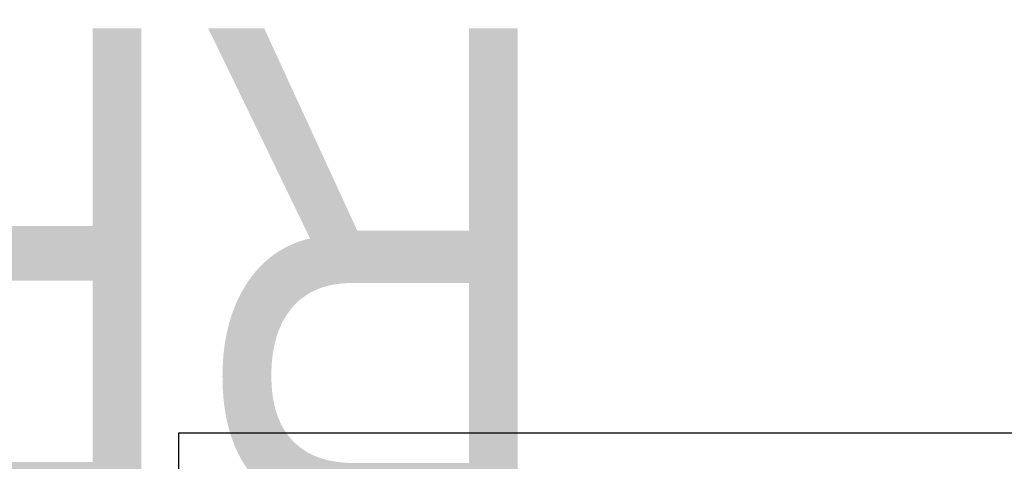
# Model space of a CAD drawing. Header units: millimetres. Extents: x -410 to 1139, y -69 to 356.
# Tile 16 of 18: x -23 to 119, y 293 to 356. Entities that reach past the tile are written whole.
import ezdxf
from ezdxf.enums import TextEntityAlignment as Align

# ---------------------------------------------------------------- set-up
doc = ezdxf.new("R2018")
doc.units = ezdxf.units.MM
doc.layers.add('Кромка (ГОСТ)', color=7, linetype='Continuous', lineweight=50)
doc.layers.add('Обозначение (ГОСТ)', color=7, linetype='Continuous', lineweight=25)
doc.styles.get("Standard").update_dxf_attribs({"font": 'GOST Common Italic.ttf'})

# ---------------------------------------------------------------- blocks, each defined once
blk = doc.blocks.new('ГОСТ - Доп. графы 3')
at = {"layer": 'Обозначение (ГОСТ)', "lineweight": 30, "width": 0.8}
blk.add_attdef('ОБОЗНАЧЕНИЕ', text='', height=5, rotation=180, dxfattribs=at).set_placement((34.94, -6.97), align=Align.MIDDLE_CENTER)
blk = doc.blocks.new('Рамки ГОСТ_ граница 297x210')
at = {"layer": 'Кромка (ГОСТ)', "lineweight": 25}
for p, q in [((0, 0), (0, 297)), ((0, 297), (210, 297))]:
    blk.add_line(p, q, dxfattribs=at)

msp = doc.modelspace()

# ---------------------------------------------------------------- block references
ref = msp.add_blockref('ГОСТ - Доп. графы 3', (20, 292))
lines = msp.add_mtext('\\W0.8000;RFM05 26X20 ', dxfattribs={"layer": 'Обозначение (ГОСТ)', "insert": (54.942, 285.032), "char_height": 70.12484, "attachment_point": 1, "rotation": 180})
ref.add_attrib('ОБОЗНАЧЕНИЕ', '', (54.942, 285.032)).embed_mtext(lines)
msp.add_blockref('Рамки ГОСТ_ граница 297x210', (0, 0))

doc.saveas('drawing.dxf')
